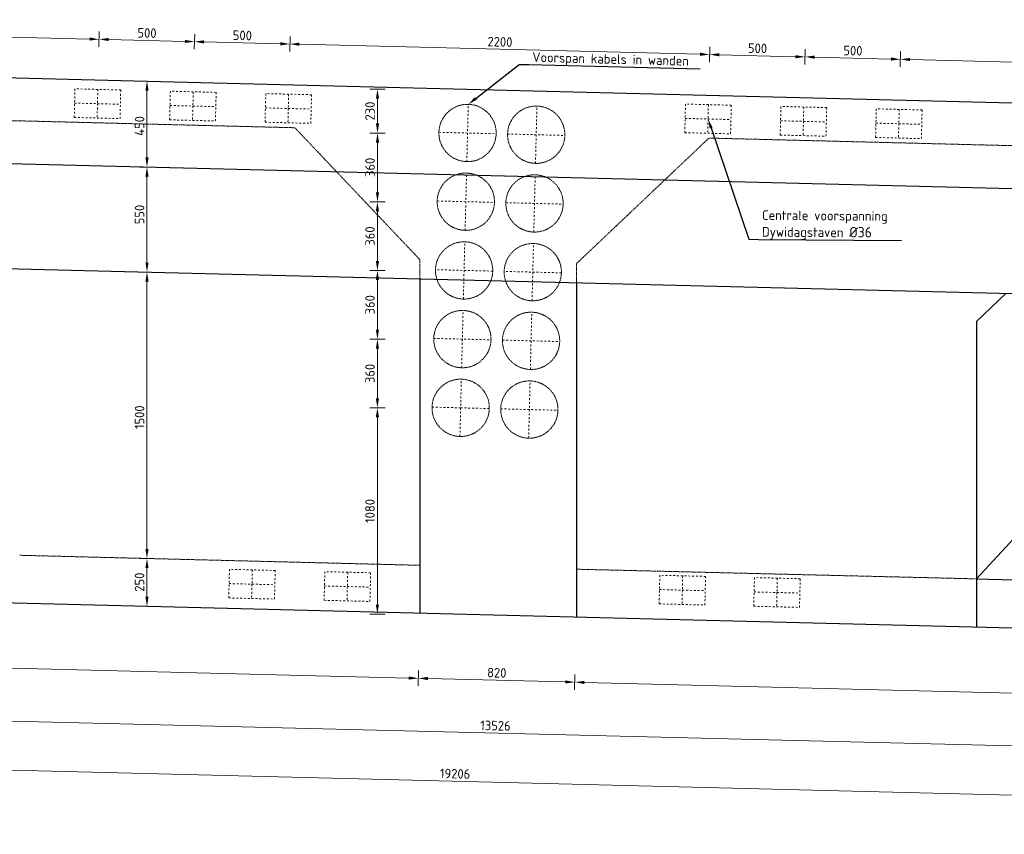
# Model space of a CAD drawing. Header units: millimetres. Extents: x -8028558 to 327273, y -63352 to 83293.
# Tile 173 of 195: x 251882 to 257041, y 22226 to 26493. Entities that reach past the tile are written whole.
import ezdxf
from ezdxf import colors
from ezdxf.entities.mleader import LeaderData, LeaderLine
from ezdxf.math import Vec2, Vec3

# ---------------------------------------------------------------- set-up
doc = ezdxf.new("R2010")
doc.units = ezdxf.units.MM
doc.linetypes.add('NLCS-HIDDEN', pattern=[4, 2, -2])
doc.linetypes.add('ZZ-HIDDEN-SO', pattern=[4, 2, -2])
for name, color, linetype, lineweight in [('B-CO-BC-BETONVORM-GD', 90, 'Continuous', 25), ('B-CO-BC-BETONVORM-GN', 10, 'ZZ-HIDDEN-SO', 13), ('B-CO-BC-BETONVORM-M', 7, 'Continuous', 18), ('B-CO-BC-VOORSPANNING-GN', 190, 'NLCS-HIDDEN', 13), ('X-XX-AL-M', 7, 'Continuous', 18), ('X-XX-AL-VERWIJZING-T25', 7, 'Continuous', 25)]:
    doc.layers.add(name, color=color, linetype=linetype, lineweight=lineweight)
doc.styles.add('NLCS-ISO-MM20-T25', font='NLCS-ISO.ttf', dxfattribs={"height": 50})
doc.dimstyles.new('NLCS-MM20-T25-PIJL_L0_H0', dxfattribs={"dimscale": 20, "dimtxt": 2.5, "dimasz": 2.5, "dimexe": 2, "dimexo": 2, "dimgap": 0.7, "dimtad": 1, "dimdec": 0, "dimzin": 0, "dimdsep": 46, "dimtxsty": 'NLCS-ISO-MM20-T25', "dimcen": 0, "dimdle": 2, "dimclrd": 256, "dimclre": 256, "dimclrt": 256, "dimadec": 0, "dimazin": 0, "dimtfac": 1, "dimtdec": 3, "dimtofl": 0, "dimtmove": 0, "dimatfit": 3, "dimfxl": 2, "dimfxlon": 1, "dimtfillclr": 256, "dimtolj": 1, "dimtzin": 0, "dimlwd": -1, "dimlwe": -1, "dimarcsym": 0})
doc.dimstyles.new('NLCS-MM20-T25-PIJL_L0_H4', dxfattribs={"dimscale": 20, "dimtxt": 2.5, "dimasz": 2.5, "dimexe": 2, "dimexo": 2, "dimgap": 0.7, "dimtad": 1, "dimdec": 0, "dimzin": 0, "dimdsep": 46, "dimtxsty": 'NLCS-ISO-MM20-T25', "dimcen": 0, "dimdle": 2, "dimclrd": 256, "dimclre": 256, "dimclrt": 256, "dimadec": 4, "dimazin": 0, "dimtfac": 1, "dimtdec": 3, "dimtofl": 0, "dimtmove": 0, "dimatfit": 3, "dimfxl": 2, "dimfxlon": 1, "dimtfillclr": 256, "dimtolj": 1, "dimtzin": 0, "dimlwd": -1, "dimlwe": -1, "dimarcsym": 0})

# ---------------------------------------------------------------- blocks, each defined once
blk = doc.blocks.new('*D987')
at = {"layer": 'X-XX-AL-M', "transparency": 16777216}
for p, q in [((254791.9, 23062.9), (254790, 22983)), ((254840.9, 23021.7), (260272.3, 22886.9)), ((260323.2, 22925.6), (260321.3, 22845.6))]:
    blk.add_line(p, q, dxfattribs=at)
for points in [[(254841.1, 23030), (254840.7, 23013.4), (254790.9, 23023)], [(260272.5, 22895.2), (260272.1, 22878.5), (260322.2, 22885.6)]]:
    blk.add_solid(points, dxfattribs=at)
at = {"layer": 'X-XX-AL-M', "transparency": 16777216, "insert": (257557.6, 22993.3), "char_height": 50, "attachment_point": 5, "rotation": 358.5778, "style": 'NLCS-ISO-MM20-T25'}
blk.add_mtext('\\A1;5533', dxfattribs=at)
blk = doc.blocks.new('*D990')
at = {"layer": 'X-XX-AL-M', "transparency": 16777216}
for p, q in [((248440.9, 23220.6), (248438.9, 23140.7)), ((248489.9, 23179.4), (253921.2, 23044.6)), ((253972.2, 23083.3), (253970.2, 23003.3))]:
    blk.add_line(p, q, dxfattribs=at)
for points in [[(248490.1, 23187.7), (248489.7, 23171.1), (248439.9, 23180.6)], [(253921.4, 23052.9), (253921, 23036.2), (253971.2, 23043.3)]]:
    blk.add_solid(points, dxfattribs=at)
at = {"layer": 'X-XX-AL-M', "transparency": 16777216, "insert": (251206.5, 23151), "char_height": 50, "attachment_point": 5, "rotation": 358.5778, "style": 'NLCS-ISO-MM20-T25'}
blk.add_mtext('\\A1;5533', dxfattribs=at)
blk = doc.blocks.new('*D1368')
at = {"layer": 'B-CO-BC-BETONVORM-M', "transparency": 16777216}
for p, q in [((253797, 26129.8), (253717, 26129.8)), ((253757, 25949.7), (253757, 26079.8)), ((253797, 25899.7), (253717, 25899.7))]:
    blk.add_line(p, q, dxfattribs=at)
for points in [[(253748.7, 26079.8), (253765.4, 26079.8), (253757, 26129.8)], [(253748.7, 25949.7), (253765.4, 25949.7), (253757, 25899.7)]]:
    blk.add_solid(points, dxfattribs=at)
at = {"layer": 'B-CO-BC-BETONVORM-M', "transparency": 16777216, "insert": (253718, 26014.7), "char_height": 50, "attachment_point": 5, "rotation": 90, "style": 'NLCS-ISO-MM20-T25'}
blk.add_mtext('\\A1;230', dxfattribs=at)
blk = doc.blocks.new('*D1369')
at = {"layer": 'B-CO-BC-BETONVORM-M', "transparency": 16777216}
for p, q in [((253797, 25899.7), (253717, 25899.7)), ((253757, 25589.8), (253757, 25849.7)), ((253797, 25539.8), (253717, 25539.8))]:
    blk.add_line(p, q, dxfattribs=at)
for points in [[(253748.7, 25849.7), (253765.4, 25849.7), (253757, 25899.7)], [(253748.7, 25589.8), (253765.4, 25589.8), (253757, 25539.8)]]:
    blk.add_solid(points, dxfattribs=at)
at = {"layer": 'B-CO-BC-BETONVORM-M', "transparency": 16777216, "insert": (253718, 25719.8), "char_height": 50, "attachment_point": 5, "rotation": 90, "style": 'NLCS-ISO-MM20-T25'}
blk.add_mtext('\\A1;360', dxfattribs=at)
blk = doc.blocks.new('*D1370')
at = {"layer": 'B-CO-BC-BETONVORM-M', "transparency": 16777216}
for p, q in [((253796.7, 25539.8), (253716.7, 25539.8)), ((253756.7, 25229.9), (253756.7, 25489.8)), ((253796.7, 25179.9), (253716.7, 25179.9))]:
    blk.add_line(p, q, dxfattribs=at)
for points in [[(253748.4, 25489.8), (253765.1, 25489.8), (253756.7, 25539.8)], [(253748.4, 25229.9), (253765.1, 25229.9), (253756.7, 25179.9)]]:
    blk.add_solid(points, dxfattribs=at)
at = {"layer": 'B-CO-BC-BETONVORM-M', "transparency": 16777216, "insert": (253717.7, 25359.9), "char_height": 50, "attachment_point": 5, "rotation": 90, "style": 'NLCS-ISO-MM20-T25'}
blk.add_mtext('\\A1;360', dxfattribs=at)
blk = doc.blocks.new('*D1371')
at = {"layer": 'B-CO-BC-BETONVORM-M', "transparency": 16777216}
for p, q in [((253796.7, 25179.9), (253716.7, 25179.9)), ((253756.7, 24870), (253756.7, 25129.9)), ((253796.7, 24820), (253716.7, 24820))]:
    blk.add_line(p, q, dxfattribs=at)
for points in [[(253748.4, 25129.9), (253765.1, 25129.9), (253756.7, 25179.9)], [(253748.4, 24870), (253765.1, 24870), (253756.7, 24820)]]:
    blk.add_solid(points, dxfattribs=at)
at = {"layer": 'B-CO-BC-BETONVORM-M', "transparency": 16777216, "insert": (253717.7, 25000), "char_height": 50, "attachment_point": 5, "rotation": 90, "style": 'NLCS-ISO-MM20-T25'}
blk.add_mtext('\\A1;360', dxfattribs=at)
blk = doc.blocks.new('*D1372')
at = {"layer": 'B-CO-BC-BETONVORM-M', "transparency": 16777216}
for p, q in [((253796.7, 24820), (253716.7, 24820)), ((253756.7, 24510.1), (253756.7, 24770)), ((253796.7, 24460.1), (253716.7, 24460.1))]:
    blk.add_line(p, q, dxfattribs=at)
for points in [[(253748.3, 24770), (253765, 24770), (253756.7, 24820)], [(253748.3, 24510.1), (253765, 24510.1), (253756.7, 24460.1)]]:
    blk.add_solid(points, dxfattribs=at)
at = {"layer": 'B-CO-BC-BETONVORM-M', "transparency": 16777216, "insert": (253717.7, 24640.1), "char_height": 50, "attachment_point": 5, "rotation": 90, "style": 'NLCS-ISO-MM20-T25'}
blk.add_mtext('\\A1;360', dxfattribs=at)
blk = doc.blocks.new('*D1373')
at = {"layer": 'B-CO-BC-BETONVORM-M', "transparency": 16777216}
for p, q in [((253796.6, 24460.1), (253716.6, 24460.1)), ((253756.6, 23429.8), (253756.6, 24410.1)), ((253796.6, 23379.8), (253716.6, 23379.8))]:
    blk.add_line(p, q, dxfattribs=at)
for points in [[(253748.2, 24410.1), (253764.9, 24410.1), (253756.6, 24460.1)], [(253748.2, 23429.8), (253764.9, 23429.8), (253756.6, 23379.8)]]:
    blk.add_solid(points, dxfattribs=at)
at = {"layer": 'B-CO-BC-BETONVORM-M', "transparency": 16777216, "insert": (253717.6, 23920), "char_height": 50, "attachment_point": 5, "rotation": 90, "style": 'NLCS-ISO-MM20-T25'}
blk.add_mtext('\\A1;1080', dxfattribs=at)
blk = doc.blocks.new('*D993')
at = {"layer": 'X-XX-AL-M', "transparency": 16777216}
for p, q in [((247614.3, 22964.2), (247612.3, 22884.2)), ((247663.3, 22923), (261085.1, 22589.7)), ((261136.1, 22628.5), (261134.1, 22548.5))]:
    blk.add_line(p, q, dxfattribs=at)
for points in [[(247663.5, 22931.3), (247663.1, 22914.6), (247613.3, 22924.2)], [(261085.3, 22598.1), (261084.9, 22581.4), (261135.1, 22588.5)]]:
    blk.add_solid(points, dxfattribs=at)
at = {"layer": 'X-XX-AL-M', "transparency": 16777216, "insert": (254375.2, 22795.3), "char_height": 50, "attachment_point": 5, "rotation": 358.5778, "style": 'NLCS-ISO-MM20-T25'}
blk.add_mtext('\\A1;13526', dxfattribs=at)
blk = doc.blocks.new('*D1388')
at = {"layer": 'B-CO-BC-BETONVORM-M', "transparency": 16777216}
for p, q in [((252549.4, 26171.6), (252509.4, 26171.6)), ((252549.4, 25771.5), (252549.4, 26121.6)), ((252549.4, 25721.5), (252509.4, 25721.5))]:
    blk.add_line(p, q, dxfattribs=at)
for points in [[(252541.1, 26121.6), (252557.7, 26121.6), (252549.4, 26171.6)], [(252541.1, 25771.5), (252557.7, 25771.5), (252549.4, 25721.5)]]:
    blk.add_solid(points, dxfattribs=at)
at = {"layer": 'B-CO-BC-BETONVORM-M', "transparency": 16777216, "insert": (252510.4, 25936.5), "char_height": 50, "attachment_point": 5, "rotation": 90, "style": 'NLCS-ISO-MM20-T25'}
blk.add_mtext('\\A1;450', dxfattribs=at)
blk = doc.blocks.new('*D1389')
at = {"layer": 'B-CO-BC-BETONVORM-M', "transparency": 16777216}
for p, q in [((252549.4, 25721.5), (252509.4, 25721.5)), ((252549.4, 25221.3), (252549.4, 25671.5)), ((252549.4, 25171.3), (252509.4, 25171.3))]:
    blk.add_line(p, q, dxfattribs=at)
for points in [[(252541.1, 25671.5), (252557.7, 25671.5), (252549.4, 25721.5)], [(252541.1, 25221.3), (252557.7, 25221.3), (252549.4, 25171.3)]]:
    blk.add_solid(points, dxfattribs=at)
at = {"layer": 'B-CO-BC-BETONVORM-M', "transparency": 16777216, "insert": (252510.4, 25472.5), "char_height": 50, "attachment_point": 5, "rotation": 90, "style": 'NLCS-ISO-MM20-T25'}
blk.add_mtext('\\A1;550', dxfattribs=at)
blk = doc.blocks.new('*D1390')
at = {"layer": 'B-CO-BC-BETONVORM-M', "transparency": 16777216}
for p, q in [((252549.4, 25171.3), (252509.4, 25171.3)), ((252549.4, 23720.9), (252549.4, 25121.3)), ((252549.4, 23670.9), (252509.4, 23670.9))]:
    blk.add_line(p, q, dxfattribs=at)
for points in [[(252541.1, 25121.3), (252557.7, 25121.3), (252549.4, 25171.3)], [(252541.1, 23720.9), (252557.7, 23720.9), (252549.4, 23670.9)]]:
    blk.add_solid(points, dxfattribs=at)
at = {"layer": 'B-CO-BC-BETONVORM-M', "transparency": 16777216, "insert": (252510.4, 24410.7), "char_height": 50, "attachment_point": 5, "rotation": 90, "style": 'NLCS-ISO-MM20-T25'}
blk.add_mtext('\\A1;1500', dxfattribs=at)
blk = doc.blocks.new('*D1391')
at = {"layer": 'B-CO-BC-BETONVORM-M', "transparency": 16777216}
for p, q in [((252549.4, 23670.9), (252509.4, 23670.9)), ((252549.4, 23470.8), (252549.4, 23620.9)), ((252549.4, 23420.8), (252509.4, 23420.8))]:
    blk.add_line(p, q, dxfattribs=at)
for points in [[(252541.1, 23620.9), (252557.7, 23620.9), (252549.4, 23670.9)], [(252541.1, 23470.8), (252557.7, 23470.8), (252549.4, 23420.8)]]:
    blk.add_solid(points, dxfattribs=at)
at = {"layer": 'B-CO-BC-BETONVORM-M', "transparency": 16777216, "insert": (252510.4, 23547), "char_height": 50, "attachment_point": 5, "rotation": 90, "style": 'NLCS-ISO-MM20-T25'}
blk.add_mtext('\\A1;250', dxfattribs=at)
blk = doc.blocks.new('*D995')
at = {"layer": 'X-XX-AL-M', "transparency": 16777216}
for p, q in [((244563.8, 22782.7), (244561.9, 22702.8)), ((244612.8, 22741.5), (263713, 22267.3)), ((263763.9, 22306), (263761.9, 22226.1))]:
    blk.add_line(p, q, dxfattribs=at)
for points in [[(244613, 22749.8), (244612.6, 22733.2), (244562.9, 22742.7)], [(263713.2, 22275.6), (263712.7, 22259), (263762.9, 22266)]]:
    blk.add_solid(points, dxfattribs=at)
at = {"layer": 'X-XX-AL-M', "transparency": 16777216, "insert": (254163.9, 22543.4), "char_height": 50, "attachment_point": 5, "rotation": 358.5778, "style": 'NLCS-ISO-MM20-T25'}
blk.add_mtext('\\A1;19206', dxfattribs=at)
blk = doc.blocks.new('*D1750')
at = {"layer": 'X-XX-AL-M', "transparency": 16777216}
for p, q in [((253972.2, 23083.3), (253970.2, 23003.3)), ((254791.9, 23062.9), (254790, 22983)), ((254021.2, 23042.1), (254741, 23024.2))]:
    blk.add_line(p, q, dxfattribs=at)
for points in [[(254021.4, 23050.4), (254021, 23033.7), (253971.2, 23043.3)], [(254741.2, 23032.5), (254740.8, 23015.9), (254790.9, 23023)]]:
    blk.add_solid(points, dxfattribs=at)
at = {"layer": 'X-XX-AL-M', "transparency": 16777216, "insert": (254382, 23072.1), "char_height": 50, "attachment_point": 5, "rotation": 358.5778, "style": 'NLCS-ISO-MM20-T25'}
blk.add_mtext('\\A1;820', dxfattribs=at)
blk = doc.blocks.new('*D1755')
at = {"layer": 'X-XX-AL-M', "transparency": 16777216}
for p, q in [((249985.2, 26408.5), (249987.2, 26488.4)), ((250036.2, 26447.2), (252248.5, 26392)), ((252297.5, 26350.7), (252299.5, 26430.7))]:
    blk.add_line(p, q, dxfattribs=at)
for points in [[(250036.4, 26455.5), (250036, 26438.9), (249986.2, 26448.5)], [(252248.7, 26400.3), (252248.3, 26383.6), (252298.5, 26390.7)]]:
    blk.add_solid(points, dxfattribs=at)
at = {"layer": 'X-XX-AL-M', "transparency": 16777216, "insert": (251143.3, 26458.6), "char_height": 50, "attachment_point": 5, "rotation": 358.5697, "style": 'NLCS-ISO-MM20-T25'}
blk.add_mtext('\\A1;2313', dxfattribs=at)
blk = doc.blocks.new('*D1756')
at = {"layer": 'X-XX-AL-M', "transparency": 16777216}
for p, q in [((252297.5, 26350.7), (252299.5, 26430.7)), ((252797.3, 26338.3), (252799.3, 26418.2)), ((252348.5, 26389.5), (252748.4, 26379.5))]:
    blk.add_line(p, q, dxfattribs=at)
for points in [[(252348.7, 26397.8), (252348.3, 26381.1), (252298.5, 26390.7)], [(252748.6, 26387.8), (252748.1, 26371.2), (252798.3, 26378.2)]]:
    blk.add_solid(points, dxfattribs=at)
at = {"layer": 'X-XX-AL-M', "transparency": 16777216, "insert": (252549.4, 26423.5), "char_height": 50, "attachment_point": 5, "rotation": 358.5697, "style": 'NLCS-ISO-MM20-T25'}
blk.add_mtext('\\A1;500', dxfattribs=at)
blk = doc.blocks.new('*D1757')
at = {"layer": 'X-XX-AL-M', "transparency": 16777216}
for p, q in [((252797.3, 26338.3), (252799.3, 26418.2)), ((252848.3, 26377), (253248.2, 26367)), ((253297.2, 26325.8), (253299.2, 26405.7))]:
    blk.add_line(p, q, dxfattribs=at)
for points in [[(252848.5, 26385.3), (252848.1, 26368.7), (252798.3, 26378.2)], [(253248.4, 26375.3), (253248, 26358.7), (253298.2, 26365.8)]]:
    blk.add_solid(points, dxfattribs=at)
at = {"layer": 'X-XX-AL-M', "transparency": 16777216, "insert": (253049.2, 26411), "char_height": 50, "attachment_point": 5, "rotation": 358.5697, "style": 'NLCS-ISO-MM20-T25'}
blk.add_mtext('\\A1;500', dxfattribs=at)
blk = doc.blocks.new('*D1758')
at = {"layer": 'X-XX-AL-M', "transparency": 16777216}
for p, q in [((253297.2, 26325.8), (253299.2, 26405.7)), ((253348.2, 26364.5), (255447.5, 26312.1)), ((255496.5, 26270.9), (255498.5, 26350.8))]:
    blk.add_line(p, q, dxfattribs=at)
for points in [[(253348.4, 26372.8), (253348, 26356.2), (253298.2, 26365.8)], [(255447.7, 26320.4), (255447.3, 26303.8), (255497.5, 26310.8)]]:
    blk.add_solid(points, dxfattribs=at)
at = {"layer": 'X-XX-AL-M', "transparency": 16777216, "insert": (254398.8, 26377.3), "char_height": 50, "attachment_point": 5, "rotation": 358.5697, "style": 'NLCS-ISO-MM20-T25'}
blk.add_mtext('\\A1;2200', dxfattribs=at)
blk = doc.blocks.new('*D1759')
at = {"layer": 'X-XX-AL-M', "transparency": 16777216}
for p, q in [((255496.5, 26270.9), (255498.5, 26350.8)), ((255996.3, 26258.4), (255998.3, 26338.4)), ((255547.5, 26309.6), (255947.4, 26299.6))]:
    blk.add_line(p, q, dxfattribs=at)
for points in [[(255547.7, 26317.9), (255547.3, 26301.3), (255497.5, 26310.8)], [(255947.6, 26307.9), (255947.1, 26291.3), (255997.3, 26298.4)]]:
    blk.add_solid(points, dxfattribs=at)
at = {"layer": 'X-XX-AL-M', "transparency": 16777216, "insert": (255748.4, 26343.6), "char_height": 50, "attachment_point": 5, "rotation": 358.5697, "style": 'NLCS-ISO-MM20-T25'}
blk.add_mtext('\\A1;500', dxfattribs=at)
blk = doc.blocks.new('*D1760')
at = {"layer": 'X-XX-AL-M', "transparency": 16777216}
for p, q in [((255996.3, 26258.4), (255998.3, 26338.4)), ((256496.2, 26245.9), (256498.2, 26325.9)), ((256047.3, 26297.1), (256447.2, 26287.1))]:
    blk.add_line(p, q, dxfattribs=at)
for points in [[(256047.5, 26305.4), (256047.1, 26288.8), (255997.3, 26298.4)], [(256447.4, 26295.5), (256447, 26278.8), (256497.2, 26285.9)]]:
    blk.add_solid(points, dxfattribs=at)
at = {"layer": 'X-XX-AL-M', "transparency": 16777216, "insert": (256248.2, 26331.1), "char_height": 50, "attachment_point": 5, "rotation": 358.5697, "style": 'NLCS-ISO-MM20-T25'}
blk.add_mtext('\\A1;500', dxfattribs=at)
blk = doc.blocks.new('*D1761')
at = {"layer": 'X-XX-AL-M', "transparency": 16777216}
for p, q in [((256496.2, 26245.9), (256498.2, 26325.9)), ((256547.2, 26284.6), (258759.5, 26229.4)), ((258808.5, 26188.2), (258810.5, 26268.1))]:
    blk.add_line(p, q, dxfattribs=at)
for points in [[(256547.4, 26293), (256547, 26276.3), (256497.2, 26285.9)], [(258759.7, 26237.7), (258759.3, 26221.1), (258809.5, 26228.1)]]:
    blk.add_solid(points, dxfattribs=at)
at = {"layer": 'X-XX-AL-M', "transparency": 16777216, "insert": (257654.3, 26296), "char_height": 50, "attachment_point": 5, "rotation": 358.5697, "style": 'NLCS-ISO-MM20-T25'}
blk.add_mtext('\\A1;2313', dxfattribs=at)

msp = doc.modelspace()

# ---------------------------------------------------------------- linework, layer by layer
at = {"layer": 'B-CO-BC-BETONVORM-GD', "flags": 128}
for points in [[(249176.3, 26256), (252482, 26173.4), (256665.5, 26068.9), (258476.8, 26023.7), (259023.9, 26009.9), (263784.6, 25890.9)], [(244582.6, 25369.5), (245367.2, 25350.8), (252432.1, 25174.3), (256665.5, 25068.6), (258476.8, 25023.4), (258974, 25010.8), (263784.6, 24891.2)], [(253979.7, 25135.7), (253979.7, 23385.1)], [(254799.4, 25115.2), (254799.4, 23364.7)], [(256895, 24912.8), (257048.7, 25059)], [(256895, 23564.1), (258248.4, 25025.3)], [(256895, 24912.8), (256895, 23312.3)], [(256895, 23564.1), (258394.6, 23525)]]:
    msp.add_lwpolyline(points, dxfattribs=at)
at = {"layer": 'B-CO-BC-BETONVORM-GD'}
for points in [[(249153.8, 25806.4), (252459.5, 25723.8), (256665.5, 25618.7), (258476.8, 25573.4), (259001.5, 25560.3), (263784.6, 25440.8)], [(249038.9, 23508.6), (252344.6, 23426), (256665.5, 23318.1), (258476.8, 23272.8)]]:
    msp.add_lwpolyline(points, dxfattribs=at)
at = {"layer": 'B-CO-BC-BETONVORM-GN', "flags": 128}
for points in [[(248447.4, 25273.9), (248449.9, 25373.9), (249141.6, 26031.8), (252470.8, 25948.6), (253324.2, 25927.3), (253979.7, 25235.6), (253979.7, 25135.7)], [(254799.4, 25115.2), (254799.4, 25215.2), (255493.6, 25873.1), (255750.9, 25866.7), (256665.5, 25843.8), (258476.8, 25798.5), (259012.7, 25785.1), (259676.3, 25768.4), (260330.7, 25076.8)], [(251882.6, 23687.7), (252357.1, 23675.7), (253979.7, 23635.2)]]:
    msp.add_lwpolyline(points, dxfattribs=at)
at = {"layer": 'B-CO-BC-BETONVORM-GN'}
msp.add_lwpolyline([(256895, 23564.1), (256665.5, 23569.7), (254799.4, 23614.7)], dxfattribs=at)
at = {"layer": 'B-CO-BC-VOORSPANNING-GN', "ltscale": 5, "flags": 128}
for points in [[(252172, 26131.2), (252168.2, 25981.3)], [(252291.9, 26128.2), (252172, 26131.2)], [(252291.9, 26128.2), (252290.1, 26053.2)], [(252411.9, 26125.2), (252291.9, 26128.2)], [(252408.2, 25975.3), (252411.9, 26125.2)], [(252671.8, 26118.6), (252668.1, 25968.7)], [(252791.8, 26115.6), (252671.8, 26118.6)], [(252791.8, 26115.6), (252789.9, 26040.7)], [(252911.7, 26112.6), (252791.8, 26115.6)], [(252908, 25962.7), (252911.7, 26112.6)], [(253171.7, 26106.1), (253167.9, 25956.2)], [(253291.6, 26103.2), (253171.7, 26106.1)], [(252170.1, 26056.2), (252410, 26050.2)], [(252290.1, 26053.2), (252288.2, 25978.3)], [(253291.6, 26103.2), (253289.8, 26028.2)], [(253411.6, 26100.2), (253291.6, 26103.2)], [(253407.8, 25950.2), (253411.6, 26100.2)], [(252669.9, 26043.7), (252909.9, 26037.7)], [(252789.9, 26040.7), (252788, 25965.7)], [(253169.8, 26031.2), (253409.7, 26025.2)], [(253289.8, 26028.2), (253287.9, 25953.2)], [(254225.1, 25749.7), (254232.6, 26049.6)], [(254585, 25740.8), (254592.5, 26040.7)], [(255371, 26051.2), (255367.2, 25901.3)], [(255490.9, 26048.2), (255371, 26051.2)], [(255490.9, 26048.2), (255489.1, 25973.3)], [(255610.9, 26045.2), (255490.9, 26048.2)], [(255607.2, 25895.3), (255610.9, 26045.2)], [(255870.8, 26038.8), (255867.1, 25888.8)], [(255990.8, 26035.8), (255870.8, 26038.8)], [(255990.8, 26035.8), (255988.9, 25960.8)], [(256110.7, 26032.8), (255990.8, 26035.8)], [(256107, 25882.8), (256110.7, 26032.8)], [(256370.7, 26026.3), (256366.9, 25876.3)], [(256490.6, 26023.3), (256370.7, 26026.3)], [(256490.6, 26023.3), (256488.8, 25948.3)], [(256610.6, 26020.3), (256490.6, 26023.3)], [(256606.8, 25870.3), (256610.6, 26020.3)], [(252168.2, 25981.3), (252408.2, 25975.3)], [(252668.1, 25968.7), (252908, 25962.7)], [(253167.9, 25956.2), (253407.8, 25950.2)], [(255369.1, 25976.3), (255609, 25970.3)], [(255489.1, 25973.3), (255487.2, 25898.3)], [(255868.9, 25963.8), (256108.9, 25957.8)], [(255988.9, 25960.8), (255987, 25885.8)], [(256368.8, 25951.3), (256608.7, 25945.3)], [(254078.9, 25903.4), (254378.8, 25895.9)], [(255367.2, 25901.3), (255607.2, 25895.3)], [(256488.8, 25948.3), (256486.9, 25873.3)], [(254438.8, 25894.5), (254738.7, 25887)], [(255867.1, 25888.8), (256107, 25882.8)], [(256366.9, 25876.3), (256606.8, 25870.3)], [(254216.1, 25389.9), (254223.6, 25689.8)], [(254576, 25380.9), (254583.5, 25680.8)], [(254069.9, 25543.6), (254369.8, 25536.1)], [(254429.8, 25534.6), (254729.7, 25527.1)], [(254207.1, 25030), (254214.6, 25329.9)], [(254567, 25021), (254574.5, 25320.9)], [(254360.8, 25176.2), (254060.9, 25183.7)], [(254720.7, 25167.2), (254420.8, 25174.7)], [(254198.1, 24670.1), (254205.6, 24970)], [(254558, 24661.1), (254565.5, 24961)], [(254051.9, 24823.8), (254351.8, 24816.3)], [(254411.8, 24814.8), (254711.7, 24807.3)], [(254189.1, 24310.2), (254196.6, 24610.1)], [(254549, 24301.2), (254556.5, 24601.1)], [(254042.9, 24463.9), (254192.9, 24460.1)], [(254192.9, 24460.1), (254342.8, 24456.4)], [(254402.8, 24454.9), (254702.7, 24447.4)], [(252981.4, 23614.3), (252977.7, 23464.4)], [(253101.4, 23611.3), (252981.4, 23614.3)], [(253101.4, 23611.3), (253099.5, 23536.4)], [(253221.3, 23608.3), (253101.4, 23611.3)], [(253217.6, 23458.4), (253221.3, 23608.3)], [(253481.2, 23601.8), (253477.5, 23451.9)], [(253601.2, 23598.9), (253481.2, 23601.8)], [(253601.2, 23598.9), (253599.3, 23523.9)], [(253721.2, 23595.9), (253601.2, 23598.9)], [(253717.4, 23445.9), (253721.2, 23595.9)], [(255236.3, 23583), (255232.6, 23433.1)], [(255356.3, 23580), (255236.3, 23583)], [(255356.3, 23580), (255354.4, 23505.1)], [(255476.2, 23577), (255356.3, 23580)], [(255472.5, 23427.1), (255476.2, 23577)], [(252979.5, 23539.4), (253219.5, 23533.4)], [(253099.5, 23536.4), (253097.6, 23461.4)], [(253479.4, 23526.9), (253719.3, 23520.9)], [(255732.2, 23570.7), (255728.4, 23420.7)], [(255852.1, 23567.7), (255732.2, 23570.7)], [(255852.1, 23567.7), (255850.3, 23492.7)], [(255972.1, 23564.7), (255852.1, 23567.7)], [(255968.3, 23414.7), (255972.1, 23564.7)], [(253599.3, 23523.9), (253597.5, 23448.9)], [(255234.5, 23508.1), (255474.4, 23502.1)], [(255354.4, 23505.1), (255352.5, 23430.1)], [(255730.3, 23495.7), (255970.2, 23489.7)], [(255850.3, 23492.7), (255848.4, 23417.7)], [(252977.7, 23464.4), (253217.6, 23458.4)], [(253477.5, 23451.9), (253717.4, 23445.9)], [(255232.6, 23433.1), (255472.5, 23427.1)], [(255728.4, 23420.7), (255968.3, 23414.7)]]:
    msp.add_lwpolyline(points, dxfattribs=at)
at = {"layer": 'B-CO-BC-VOORSPANNING-GN'}
for centre in [(254228.8, 25899.7), (254588.7, 25890.7), (254219.9, 25539.8), (254579.7, 25530.8), (254210.9, 25179.9), (254570.8, 25170.9), (254201.9, 24820), (254561.8, 24811), (254192.9, 24460.1), (254552.8, 24451.2)]:
    msp.add_circle(centre, 150, dxfattribs=at)

# ---------------------------------------------------------------- dimensions: what is measured, and where the dimension line sits
at = {"layer": 'B-CO-BC-BETONVORM-M'}
for base, p1, p2, picture, middle in [((252549.4, 26171.6), (252549.4, 25721.5), (252551.4, 26171.6), '*D1388', (252549.4, 25936.5)), ((253757, 26129.8), (254228.8, 25899.7), (254228.8, 26129.8), '*D1368', (253757, 26014.7)), ((253757, 25899.7), (254219.9, 25539.8), (254228.8, 25899.7), '*D1369', (253757, 25719.8)), ((252549.4, 25721.5), (252549.4, 25171.3), (252551.3, 25721.5), '*D1389', (252549.4, 25472.5)), ((253756.7, 25539.8), (254210.9, 25179.9), (254219.9, 25539.8), '*D1370', (253756.7, 25359.9)), ((253756.7, 25179.9), (254201.9, 24820), (254210.9, 25179.9), '*D1371', (253756.7, 25000)), ((252549.4, 25171.3), (252549.4, 23670.9), (252551.3, 25171.3), '*D1390', (252549.4, 24410.7)), ((253756.7, 24820), (254192.9, 24460.1), (254201.9, 24820), '*D1372', (253756.7, 24640.1)), ((253756.6, 24460.1), (254192.9, 23379.8), (254192.9, 24460.1), '*D1373', (253756.6, 23920)), ((252549.4, 23670.9), (252549.4, 23420.8), (252549.4, 23670.9), '*D1391', (252549.4, 23547))]:
    dim = msp.add_linear_dim(base=base, p1=p1, p2=p2, angle=90, dimstyle='NLCS-MM20-T25-PIJL_L0_H0', dxfattribs=at)
    dim.commit()
    dim.dimension.update_dxf_attribs({"geometry": picture, "text_midpoint": middle, "dimtype": 160})
at = {"layer": 'X-XX-AL-M'}
for base, p1, p2, angle, picture, middle in [((252298.5, 26390.7), (249977.8, 26111), (252290.1, 26053.2), 178.5697, '*D1755', (251143.3, 26458.6)), ((252798.3, 26378.2), (252290.1, 26053.2), (252789.9, 26040.7), 178.5697, '*D1756', (252549.4, 26423.5)), ((253298.2, 26365.8), (252789.9, 26040.7), (253289.8, 26028.2), 178.5697, '*D1757', (253049.2, 26411)), ((255497.5, 26310.8), (253289.8, 26028.2), (255489.1, 25973.3), 178.5697, '*D1758', (254398.8, 26377.3)), ((255997.3, 26298.4), (255489.1, 25973.3), (255988.9, 25960.8), 178.5697, '*D1759', (255748.4, 26343.6)), ((256497.2, 26285.9), (255988.9, 25960.8), (256488.8, 25948.3), 178.5697, '*D1760', (256248.2, 26331.1)), ((258809.5, 26228.1), (256488.8, 25948.3), (258801, 25890.4), 178.5697, '*D1761', (257654.3, 26296)), ((263762.9, 22266), (244584.6, 23619.9), (263784.6, 23139.9), 178.5778, '*D995', (254163.9, 22543.4)), ((261135.1, 22588.5), (247628.7, 23543.8), (261150.4, 23205.8), 178.5778, '*D993', (254375.2, 22795.3)), ((253971.2, 23043.3), (248448.4, 23523.3), (253979.7, 23385.1), 178.5778, '*D990', (251206.5, 23151)), ((254790.9, 23023), (253979.7, 23385.1), (254799.4, 23364.7), 178.5778, '*D1750', (254382, 23072.1)), ((260322.2, 22885.6), (254799.4, 23364.7), (260330.7, 23226.3), 178.5778, '*D987', (257557.6, 22993.3))]:
    dim = msp.add_linear_dim(base=base, p1=p1, p2=p2, angle=angle, dimstyle='NLCS-MM20-T25-PIJL_L0_H4', dxfattribs=at)
    dim.commit()
    dim.dimension.update_dxf_attribs({"geometry": picture, "text_midpoint": middle})

# ---------------------------------------------------------------- leaders
at = {"layer": 'X-XX-AL-VERWIJZING-T25'}
ml = msp.add_multileader_mtext('Standard', dxfattribs=at)
ml.set_content('Voorspan kabels in wanden', color=256, style='NLCS-ISO-MM20-T25')
ml.set_leader_properties(color=256, linetype='ByLayer', lineweight=-1)
ml.build(insert=Vec2(0, 0))
ml.multileader.update_dxf_attribs({"text_left_attachment_type": 5, "text_right_attachment_type": 5, "dogleg_length": 50, "arrow_head_size": 50})
ctx = ml.context
ctx.base_point, ctx.char_height, ctx.arrow_head_size, ctx.landing_gap_size, ctx.plane_origin, ctx.plane_x_axis, ctx.plane_y_axis = Vec3(254549.2, 26258.1), 50, 50, 18, Vec3(254179.3, 26199.9), Vec3(0.999688, -0.024961), Vec3(0.024961, 0.999688)
ctx.left_attachment, ctx.right_attachment = 5, 5
notes = []
notes.append((ctx, [(0, (1, 1, 0), (254499.2, 26259.4), (0.999688, -0.024961), 50, [(0, [(254232.6, 26049.6)], 0, [])])]))
ctx.mtext.insert, ctx.mtext.text_direction, ctx.mtext.rotation, ctx.mtext.flow_direction = Vec3(254568.8, 26322.6), Vec3(0.999688, -0.024961), 6.258222, 5
ml = msp.add_multileader_mtext('Standard', dxfattribs=at)
ml.set_content('Centrale voorspanning\\PDywidagstaven {\\H1.08333x;Ø36}', color=256, style='NLCS-ISO-MM20-T25')
ml.set_leader_properties(color=256, linetype='ByLayer', lineweight=-1)
ml.build(insert=Vec2(0, 0))
ml.multileader.update_dxf_attribs({"text_left_attachment_type": 5, "text_right_attachment_type": 5, "dogleg_length": 50, "arrow_head_size": 50})
ctx = ml.context
ctx.base_point, ctx.char_height, ctx.arrow_head_size, ctx.landing_gap_size, ctx.plane_origin, ctx.plane_x_axis, ctx.plane_y_axis = Vec3(255752.9, 25342.5), 50, 50, 18, Vec3(255402.6, 26168.1), Vec3(0.999963, -0.008627), Vec3(0.008627, 0.999963)
ctx.left_attachment, ctx.right_attachment = 5, 5
notes.append((ctx, [(0, (1, 1, 0), (255702.9, 25342.9), (0.999963, -0.008627), 50, [(0, [(255489.1, 25973.3)], 0, [])])]))
ctx.mtext.insert, ctx.mtext.text_direction, ctx.mtext.rotation, ctx.mtext.flow_direction = Vec3(255772.2, 25494.8), Vec3(0.999963, -0.008627), 6.274558, 5
for ctx, leaders in notes:
    for number, flags, end, landing, length, lines in leaders:
        leader = LeaderData()
        leader.index, (leader.has_last_leader_line, leader.has_dogleg_vector, leader.attachment_direction) = number, flags
        leader.last_leader_point, leader.dogleg_vector, leader.dogleg_length = Vec3(end), Vec3(landing), length
        for number, points, colour, breaks in lines:
            line = LeaderLine()
            line.index, line.vertices, line.color, line.breaks = number, Vec3.list(points), colors.encode_raw_color(colour), breaks
            leader.lines.append(line)
        ctx.leaders.append(leader)

doc.saveas('drawing.dxf')
